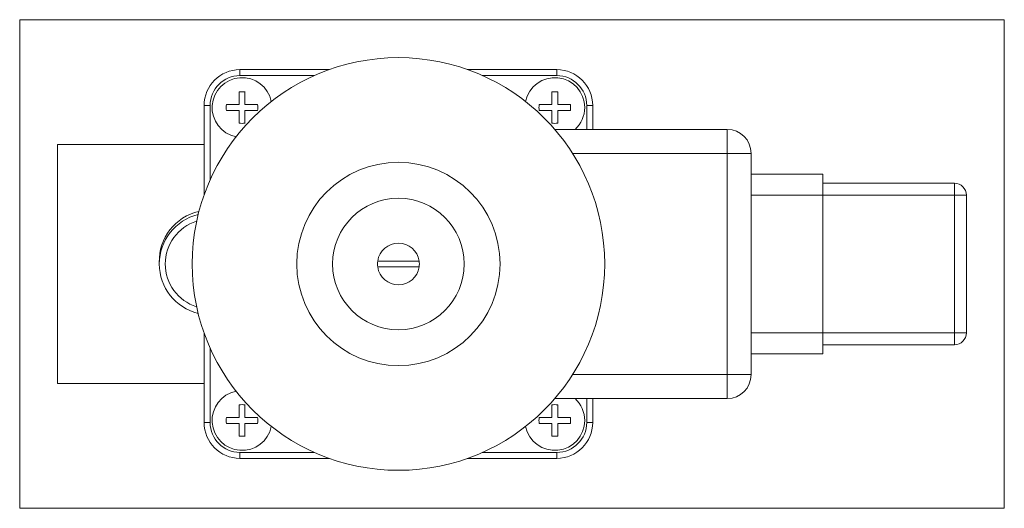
# Model space of a CAD drawing. Extents: x 0.84 to 7.32, y 1.23 to 4.44.
import ezdxf
from ezdxf.xclip import XClip

# ---------------------------------------------------------------- set-up
doc = ezdxf.new("R2010")
doc.units = 0
doc.header["$MEASUREMENT"] = 0
doc.header["$XCLIPFRAME"] = 2
doc.layers.get('0').update_dxf_attribs({"linetype": 'CONTINUOUS'})
for name, color, linetype in [('CEWKA_25', 7, 'CONTINUOUS'), ('KORPUS_MVPE_25', 7, 'CONTINUOUS'), ('W-008_WKRĘT_M4X1', 7, 'CONTINUOUS'), ('W-036M5X14KRZYŻ_', 7, 'CONTINUOUS'), ('WA_007_01_00_007', 7, 'CONTINUOUS'), ('WA_127_01_00_002', 7, 'CONTINUOUS')]:
    doc.layers.add(name, color=color, linetype=linetype)

# ---------------------------------------------------------------- blocks, each defined once
blk = doc.blocks.new('SE1')
at = {"layer": 'CEWKA_25', "color": 7, "linetype": 'CONTINUOUS', "lineweight": 0}
for p, q in [((4.3621, 3.7197), (5.4978, 3.7197)), ((5.4978, 3.7197), (5.4978, 3.5622)), ((5.4978, 3.5622), (4.479, 3.5622)), ((5.4978, 2.1055), (5.4978, 3.5622)), ((5.4978, 3.5622), (5.6553, 3.5622)), ((5.6553, 3.5622), (5.6553, 2.1055)), ((5.6553, 3.4244), (6.1278, 3.4244)), ((6.1278, 3.4244), (6.1278, 3.2866)), ((6.1278, 3.3654), (6.9939, 3.3654)), ((6.9939, 3.3654), (6.9939, 3.2866)), ((6.1278, 3.2866), (5.6553, 3.2866)), ((6.1278, 2.3811), (6.1278, 3.2866)), ((6.9939, 3.2866), (6.1278, 3.2866)), ((6.9939, 3.2866), (7.0726, 3.2866)), ((6.9939, 2.3811), (6.9939, 3.2866)), ((7.0726, 3.2866), (7.0726, 2.3811)), ((5.6553, 2.3811), (6.1278, 2.3811)), ((6.1278, 2.3811), (6.9939, 2.3811)), ((6.1278, 2.3811), (6.1278, 2.2433)), ((6.9939, 2.3811), (7.0726, 2.3811)), ((6.9939, 2.3811), (6.9939, 2.3024)), ((6.9939, 2.3024), (6.1278, 2.3024)), ((6.1278, 2.2433), (5.6553, 2.2433)), ((4.479, 2.1055), (5.4978, 2.1055)), ((5.4978, 2.1055), (5.4978, 1.948)), ((5.4978, 2.1055), (5.6553, 2.1055)), ((5.4978, 1.948), (4.3621, 1.948))]:
    blk.add_line(p, q, dxfattribs=at)
blk.add_circle((3.3325, 2.8339), 1.3583, dxfattribs=at)
for centre, radius, start, end in [((5.4978, 3.5622), 0.1575, 0, 90), ((6.9939, 3.2866), 0.0787, 0, 90), ((6.9939, 2.3811), 0.0787, 270, 360), ((5.4978, 2.1055), 0.1575, 270, 360)]:
    blk.add_arc(centre, radius, start, end, dxfattribs=at)
at = {"layer": 'KORPUS_MVPE_25', "color": 7, "linetype": 'CONTINUOUS', "lineweight": 0}
for p, q in [((1.0884, 2.0465), (1.0884, 3.6213)), ((2.053, 3.6213), (1.0884, 3.6213)), ((2.053, 2.0465), (1.0884, 2.0465))]:
    blk.add_line(p, q, dxfattribs=at)
blk.add_arc((2.0923, 2.8537), 0.3346, 102.63561, 181.69795, dxfattribs=at)
at = {"layer": 'W-008_WKRĘT_M4X1', "color": 7, "linetype": 'CONTINUOUS', "lineweight": 0}
for p, q in [((3.1961, 2.8535), (3.4689, 2.8535)), ((3.4689, 2.8142), (3.1961, 2.8142))]:
    blk.add_line(p, q, dxfattribs=at)
for start, end in [(8.21321, 171.78679), (171.78679, 188.21321), (351.78679, 8.21321), (188.21321, 351.78679)]:
    blk.add_arc((3.3325, 2.8339), 0.1378, start, end, dxfattribs=at)
at = {"layer": 'W-036M5X14KRZYŻ_', "color": 7, "linetype": 'CONTINUOUS', "lineweight": 0}
for p, q in [((2.2828, 3.8836), (2.2828, 3.9664)), ((2.3221, 3.9664), (2.3221, 3.8836)), ((4.3428, 3.8836), (4.3428, 3.9664)), ((4.3822, 3.9664), (4.3822, 3.8836)), ((2.2, 3.8836), (2.2828, 3.8836)), ((2.2828, 3.8442), (2.2, 3.8442)), ((2.2828, 3.7614), (2.2828, 3.8442)), ((2.3221, 3.8836), (2.4049, 3.8836)), ((2.4049, 3.8442), (2.3221, 3.8442)), ((2.3221, 3.8442), (2.3221, 3.7614)), ((4.2601, 3.8836), (4.3428, 3.8836)), ((4.3428, 3.8442), (4.2601, 3.8442)), ((4.3428, 3.7614), (4.3428, 3.8442)), ((4.3822, 3.8836), (4.465, 3.8836)), ((4.465, 3.8442), (4.3822, 3.8442)), ((4.3822, 3.8442), (4.3822, 3.7614)), ((2.2828, 1.8235), (2.2828, 1.9063)), ((2.3221, 1.9063), (2.3221, 1.8235)), ((4.3428, 1.8235), (4.3428, 1.9063)), ((4.3822, 1.9063), (4.3822, 1.8235)), ((2.2, 1.8235), (2.2828, 1.8235)), ((2.3221, 1.8235), (2.4049, 1.8235)), ((4.2601, 1.8235), (4.3428, 1.8235)), ((4.3822, 1.8235), (4.465, 1.8235)), ((2.2828, 1.7841), (2.2, 1.7841)), ((2.2828, 1.7014), (2.2828, 1.7841)), ((2.4049, 1.7841), (2.3221, 1.7841)), ((2.3221, 1.7841), (2.3221, 1.7014)), ((4.3428, 1.7841), (4.2601, 1.7841)), ((4.3428, 1.7014), (4.3428, 1.7841)), ((4.465, 1.7841), (4.3822, 1.7841)), ((4.3822, 1.7841), (4.3822, 1.7014))]:
    blk.add_line(p, q, dxfattribs=at)
for centre, radius, start, end in [((2.3025, 3.8639), 0.1969, 11.58662, 258.41338), ((4.3625, 3.8639), 0.1969, 0, 168.41338), ((2.3025, 3.8639), 0.1043, 79.12428, 100.87572), ((4.3625, 3.8639), 0.1043, 79.12428, 100.87572), ((2.3025, 3.8639), 0.1043, 169.12428, 190.87572), ((2.3025, 3.8639), 0.1043, 349.12428, 10.87572), ((4.3625, 3.8639), 0.1043, 169.12428, 190.87572), ((4.3625, 3.8639), 0.1043, 349.12428, 10.87572), ((4.3625, 3.8639), 0.1969, 312.89602, 360), ((2.3025, 3.8639), 0.1043, 259.12428, 280.87572), ((4.3625, 3.8639), 0.1043, 259.12428, 280.87572), ((2.3025, 1.8038), 0.1969, 101.58662, 348.41338), ((4.3625, 1.8038), 0.1969, 0, 47.10398), ((2.3025, 1.8038), 0.1043, 79.12428, 100.87572), ((4.3625, 1.8038), 0.1043, 79.12428, 100.87572), ((2.3025, 1.8038), 0.1043, 169.12428, 190.87572), ((2.3025, 1.8038), 0.1043, 349.12428, 10.87572), ((4.3625, 1.8038), 0.1043, 169.12428, 190.87572), ((4.3625, 1.8038), 0.1043, 349.12428, 10.87572), ((4.3625, 1.8038), 0.1969, 191.58662, 360), ((2.3025, 1.8038), 0.1043, 259.12428, 280.87572), ((4.3625, 1.8038), 0.1043, 259.12428, 280.87572)]:
    blk.add_arc(centre, radius, start, end, dxfattribs=at)
at = {"layer": 'WA_007_01_00_007', "color": 7, "linetype": 'CONTINUOUS', "lineweight": 0}
for radius in [0.6693, 0.4331]:
    blk.add_circle((3.3325, 2.8339), radius, dxfattribs=at)
at = {"layer": 'WA_127_01_00_002', "color": 7, "linetype": 'CONTINUOUS', "lineweight": 0}
for p, q in [((2.2892, 4.1134), (2.8767, 4.1134)), ((2.2892, 4.1134), (2.2892, 4.074)), ((3.7882, 4.1134), (4.3758, 4.1134)), ((4.3758, 4.1134), (4.3758, 4.074)), ((2.7785, 4.074), (2.2892, 4.074)), ((4.3758, 4.074), (3.8865, 4.074)), ((2.053, 3.2896), (2.053, 3.8772)), ((2.0923, 3.8772), (2.053, 3.8772)), ((2.0923, 3.8772), (2.0923, 3.3878)), ((4.612, 3.8772), (4.5726, 3.8772)), ((4.5726, 3.7197), (4.5726, 3.8772)), ((4.612, 3.8772), (4.612, 3.7197)), ((2.053, 1.7906), (2.053, 2.3781)), ((2.0923, 2.2799), (2.0923, 1.7906)), ((4.5726, 1.7906), (4.5726, 1.948)), ((4.612, 1.948), (4.612, 1.7906)), ((2.0923, 1.7906), (2.053, 1.7906)), ((4.612, 1.7906), (4.5726, 1.7906)), ((2.2892, 1.5937), (2.2892, 1.5543)), ((2.2892, 1.5937), (2.7785, 1.5937)), ((3.8865, 1.5937), (4.3758, 1.5937)), ((4.3758, 1.5937), (4.3758, 1.5543)), ((2.8767, 1.5543), (2.2892, 1.5543)), ((4.3758, 1.5543), (3.7882, 1.5543))]:
    blk.add_line(p, q, dxfattribs=at)
for centre, radius, start, end in [((2.2892, 3.8772), 0.2362, 90, 180), ((4.3758, 3.8772), 0.2362, 0, 90), ((2.2892, 3.8772), 0.1969, 90, 180), ((4.3758, 3.8772), 0.1969, 0, 90), ((2.0923, 2.8339), 0.3346, 103.58144, 256.41856), ((2.0923, 2.8339), 0.2953, 107.4576, 252.5424), ((2.2892, 1.7906), 0.2362, 180, 270), ((2.2892, 1.7906), 0.1969, 180, 270), ((4.3758, 1.7906), 0.1969, 270, 360), ((4.3758, 1.7906), 0.2362, 270, 360)]:
    blk.add_arc(centre, radius, start, end, dxfattribs=at)

msp = doc.modelspace()

# ---------------------------------------------------------------- block references
at = {"color": 0, "lineweight": 0}
ref = msp.add_blockref('SE1', (0, 0), dxfattribs=at)
XClip(ref).set_block_clipping_path([(0.8383937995, 1.2255928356), (7.3226455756, 4.4421282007)])
ref.dxf.unprotected_set("ltscale", 0)

doc.saveas('drawing.dxf')
